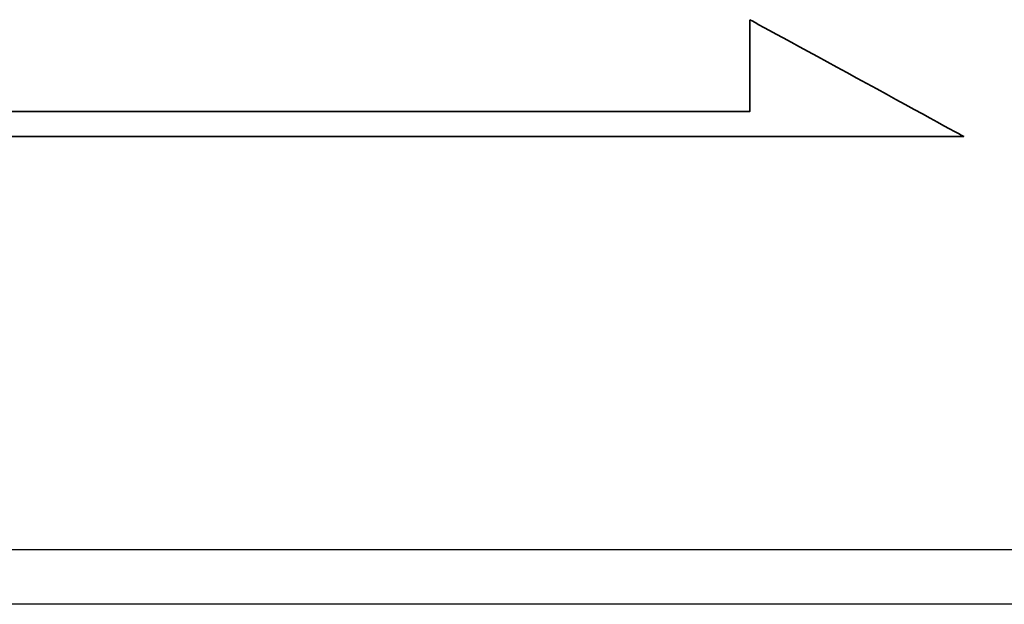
# Model space of a CAD drawing. Header units: millimetres. Extents: x 1805 to 4914, y -1594 to 860.
# Tile 163 of 256: x 2204 to 2213, y -896 to -891. Entities that reach past the tile are written whole.
import ezdxf

# ---------------------------------------------------------------- set-up
doc = ezdxf.new("R2010")
doc.units = ezdxf.units.MM
doc.layers.get('0').update_dxf_attribs({"linetype": 'CONTINUOUS'})
doc.layers.add('DIM', color=4, linetype='CONTINUOUS')
doc.layers.add('layer 1', color=7, linetype='CONTINUOUS')

# ---------------------------------------------------------------- blocks, each defined once
blk = doc.blocks.new('TBI MOTION logo(完整正式版)')
at = {"layer": 'layer 1', "color": 22, "lineweight": 35}
blk.add_open_spline([(75.90875, -9.47875), (75.90875, -9.47875), (75.90875, -12.28625), (75.90875, -12.28625), (75.90875, -12.28625), (75.90875, -12.28625), (75.90875, -12.47875), (75.90875, -12.47875), (75.90875, -12.47875), (75.90875, -12.47875), (75.71625, -12.47875), (75.71625, -12.47875), (75.71625, -12.47875), (75.71625, -12.47875), (-88.32875, -12.47875), (-88.32875, -12.47875), (-88.32875, -12.47875), (-88.32875, -12.47875), (-88.32875, -13.29375), (-88.32875, -13.29375), (-88.32875, -13.29375), (-88.32875, -13.29375), (82.89125, -13.29375), (82.89125, -13.29375), (82.89125, -13.29375), (82.89125, -13.29375), (75.90875, -9.47875), (75.90875, -9.47875)], degree=3, knots=[0, 0, 0, 0, 0.14285714, 0.14285714, 0.14285714, 0.14285715, 0.28571429, 0.28571429, 0.28571429, 0.2857143, 0.42857143, 0.42857143, 0.42857143, 0.42857144, 0.57142857, 0.57142857, 0.57142857, 0.57142858, 0.71428571, 0.71428571, 0.71428571, 0.71428572, 0.85714286, 0.85714286, 0.85714286, 0.85714287, 1, 1, 1, 1], dxfattribs=at)

msp = doc.modelspace()

# ---------------------------------------------------------------- linework, layer by layer
at = {"linetype": 'Continuous'}
msp.add_line((2760.7768, -895.5998), (2120.7768, -895.5998), dxfattribs=at)
msp.add_open_spline([(2760.7768, -896.0996), (2120.7768, -896.0996)], degree=1, dxfattribs=at)

# ---------------------------------------------------------------- block references
at = {"layer": 'DIM', "color": 7, "xscale": 0.2802190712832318, "yscale": 0.2802190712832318, "zscale": 0.2802190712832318}
msp.add_blockref('TBI MOTION logo(完整正式版)', (2189.3082, -888.0922), dxfattribs=at)

doc.saveas('drawing.dxf')
